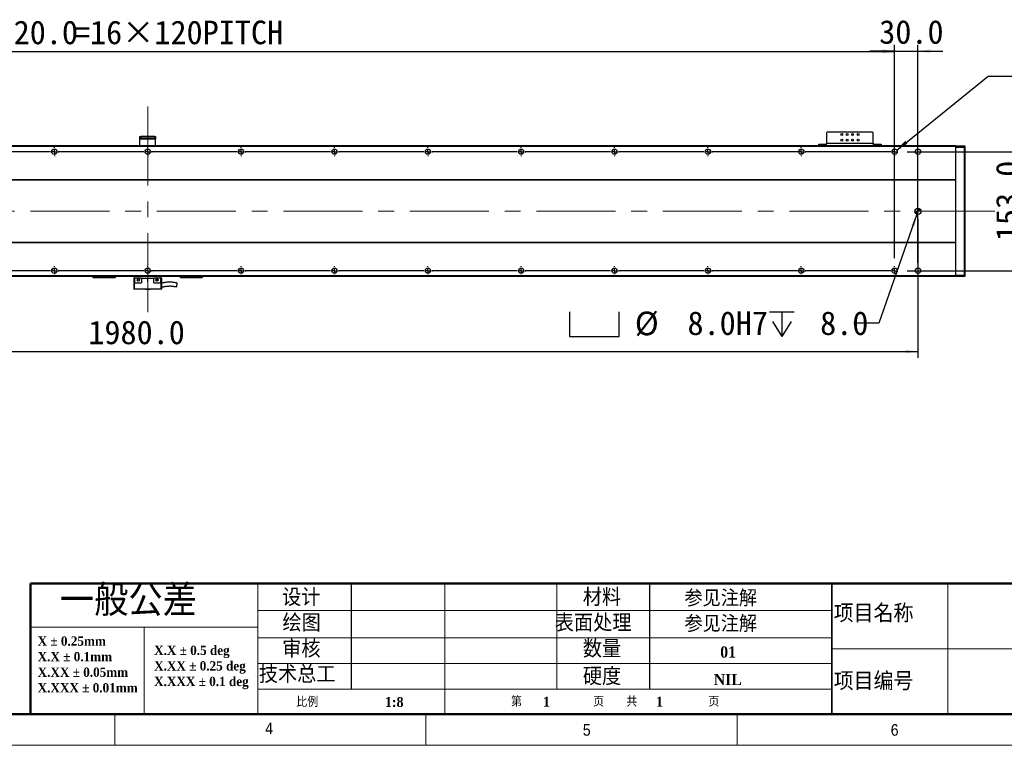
# Model space of a CAD drawing. Header units: millimetres. Extents: x 40 to 3320, y 40 to 2336.
# Tile 3 of 8: x 1158 to 2423, y 40 to 973. Entities that reach past the tile are written whole.
import ezdxf

# ---------------------------------------------------------------- set-up
doc = ezdxf.new("R2010")
doc.units = ezdxf.units.MM
doc.header["$LTSCALE"] = 8
doc.linetypes.add('CENTERX2', pattern=[20.32, 12.7, -2.54, 2.54, -2.54])
doc.layers.add('DIMNS', color=7, linetype='Continuous')
doc.styles.add('SLDTEXTSTYLE0', font='Gothic.ttf', dxfattribs={"width": 0.913})
doc.styles.add('SLDTEXTSTYLE1', font='timesbd.ttf', dxfattribs={"width": 0.933})
doc.styles.add('SLDTEXTSTYLE2', font='txt', dxfattribs={"bigfont": 'bigfont'})
doc.styles.add('SLDTEXTSTYLE3', font='txt', dxfattribs={"bigfont": 'bigfont'})
doc.styles.add('SLDTEXTSTYLE7', font='txt')
doc.dimstyles.new('SLDDIMSTYLE0', dxfattribs={"dimtxt": 30.4, "dimasz": 16, "dimexe": 0, "dimexo": 0.0625, "dimgap": 7.6, "dimtad": 2, "dimdec": 1, "dimrnd": 1e-09, "dimzin": 4, "dimdsep": 46, "dimtxsty": 'SLDTEXTSTYLE7', "dimsah": 1, "dimcen": 0.09, "dimadec": 0, "dimazin": 1, "dimtfac": 1, "dimtdec": 1, "dimtmove": 0, "dimatfit": 0, "dimfxl": 0, "dimfrac": 2, "dimtolj": 1, "dimtzin": 12, "dimarcsym": 0})
doc.dimstyles.new('SLDDIMSTYLE5', dxfattribs={"dimtxt": 30.4, "dimasz": 16, "dimexe": 0, "dimexo": 0.0625, "dimgap": 7.6, "dimtad": 2, "dimdec": 1, "dimrnd": 1e-09, "dimzin": 4, "dimdsep": 46, "dimtxsty": 'SLDTEXTSTYLE7', "dimsah": 1, "dimcen": 0.09, "dimadec": 0, "dimazin": 1, "dimtfac": 1, "dimtdec": 1, "dimtofl": 0, "dimtmove": 0, "dimatfit": 3, "dimfxl": 0, "dimfrac": 2, "dimtolj": 1, "dimtzin": 12, "dimarcsym": 0})
doc.dimstyles.new('SLDDIMSTYLE6', dxfattribs={"dimtxt": 30.4, "dimasz": 16, "dimexe": 0, "dimexo": 0.0625, "dimgap": 7.6, "dimtad": 0, "dimtih": 1, "dimtoh": 1, "dimdec": 1, "dimrnd": 1e-09, "dimzin": 12, "dimdsep": 46, "dimtxsty": 'SLDTEXTSTYLE7', "dimsah": 1, "dimcen": 0, "dimadec": 0, "dimazin": 3, "dimtfac": 1, "dimtdec": 1, "dimtofl": 0, "dimtmove": 0, "dimatfit": 3, "dimfxl": 0, "dimfrac": 2, "dimtolj": 1, "dimtzin": 12, "dimarcsym": 0})
doc.dimstyles.new('SLDDIMSTYLE7', dxfattribs={"dimtxt": 30.4, "dimasz": 16, "dimexe": 0, "dimexo": 0.0625, "dimgap": 7.6, "dimtad": 0, "dimtih": 1, "dimtoh": 1, "dimdec": 1, "dimrnd": 1e-09, "dimzin": 4, "dimdsep": 46, "dimtxsty": 'SLDTEXTSTYLE7', "dimsah": 1, "dimcen": 0, "dimadec": 0, "dimazin": 1, "dimtfac": 1, "dimtdec": 1, "dimtofl": 0, "dimtmove": 0, "dimatfit": 3, "dimfxl": 0, "dimfrac": 2, "dimtolj": 1, "dimtzin": 12, "dimarcsym": 0})

# ---------------------------------------------------------------- blocks, each defined once
blk = doc.blocks.new('SW_NOTE_0')
at = {"color": 0, "linetype": 'Continuous', "lineweight": 0, "char_height": 12, "attachment_point": 1, "style": 'SLDTEXTSTYLE1'}
for s, insert in [('X.X ± 0.5 deg', (0, 15.8)), ('X.XX ± 0.25 deg', (0, -4.2)), ('X.XXX ± 0.1 deg', (0, -24.2))]:
    blk.add_mtext(s, dxfattribs=dict(at, insert=insert))
blk = doc.blocks.new('SW_NOTE_1')
at = {"color": 0, "linetype": 'Continuous', "lineweight": 0, "char_height": 12, "attachment_point": 1, "style": 'SLDTEXTSTYLE1'}
for s, insert in [('X ± 0.25mm ', (0, 15.8)), ('X.X ± 0.1mm', (0, -4.2))]:
    blk.add_mtext(s, dxfattribs=dict(at, insert=insert))
blk = doc.blocks.new('SW_NOTE_2')
at = {"color": 0, "linetype": 'Continuous', "lineweight": 0, "char_height": 12, "attachment_point": 1, "style": 'SLDTEXTSTYLE1'}
for s, insert in [('X.XX ± 0.05mm', (0, 15.8)), ('X.XXX ± 0.01mm', (0, -4.2))]:
    blk.add_mtext(s, dxfattribs=dict(at, insert=insert))
blk = doc.blocks.new('_D_19')
at = {"layer": 'DIMNS'}
for p, q in [((362.3, 666), (362.3, 939.5)), ((2282.3, 666), (2282.3, 939.5)), ((362.3, 931.5), (2282.3, 931.5))]:
    blk.add_line(p, q, dxfattribs=at)
for points in [[(362.3, 931.5), (378.3, 929.1), (378.3, 933.9)], [(2282.3, 931.5), (2266.3, 933.9), (2266.3, 929.1)]]:
    blk.add_solid(points, dxfattribs=at)
at = {"layer": 'DIMNS', "char_height": 30.4, "attachment_point": 1, "style": 'SLDTEXTSTYLE7'}
for s, insert in [('1920.0', (1108.7, 971.4)), ('=16×120PITCH', (1227.5, 971.4))]:
    blk.add_mtext(s, dxfattribs=dict(at, insert=insert))
blk = doc.blocks.new('_D_20')
at = {"layer": 'DIMNS'}
for p, q in [((2285, 805), (2402.4, 900)), ((2402.4, 900), (2434.4, 900))]:
    blk.add_line(p, q, dxfattribs=at)
blk.add_solid([(2285, 805), (2298.9, 813.2), (2295.9, 816.9)], dxfattribs=at)
at = {"layer": 'DIMNS', "char_height": 30.4, "attachment_point": 1, "style": 'SLDTEXTSTYLE7'}
for s, insert in [('38X ', (2434.4, 915.3)), ('%%c', (2513.5, 915)), (' 6.8 THROUGH HOLE', (2560.5, 915.3))]:
    blk.add_mtext(s, dxfattribs=dict(at, insert=insert))
blk = doc.blocks.new('SW_SYMBOL_HOLE_SPOT')
at = {"layer": 'DIMNS', "color": 0}
for p, q in [((0, 7000), (0, 600)), ((12800, 600), (12800, 7000)), ((0, 600), (12800, 600))]:
    blk.add_line(p, q, dxfattribs=at)
blk = doc.blocks.new('SW_SYMBOL_HOLE_DEPTH')
at = {"layer": 'DIMNS', "color": 0}
for p, q in [((0, 7000), (6400, 7000)), ((3200, 7000), (3200, 600)), ((800, 4440), (3200, 600)), ((5600, 4440), (3200, 600))]:
    blk.add_line(p, q, dxfattribs=at)
blk = doc.blocks.new('_D_21')
at = {"layer": 'DIMNS'}
for p, q in [((2311, 722.6), (2261.9, 582.4)), ((2261.9, 582.4), (2229.9, 582.4))]:
    blk.add_line(p, q, dxfattribs=at)
blk.add_solid([(2311, 722.6), (2303.5, 708.3), (2308, 706.7)], dxfattribs=at)
at = {"layer": 'DIMNS', "xscale": 0.004985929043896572, "yscale": 0.004985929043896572, "zscale": 0.004985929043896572}
for name, p in [('SW_SYMBOL_HOLE_SPOT', (1864.4, 562.3)), ('SW_SYMBOL_HOLE_DEPTH', (2121.4, 562.3))]:
    blk.add_blockref(name, p, dxfattribs=at)
at = {"layer": 'DIMNS', "char_height": 30.4, "attachment_point": 1, "style": 'SLDTEXTSTYLE7'}
for s, insert in [('%%c', (1948.4, 597.4)), (' 8.0H7 ', (1995.4, 597.7)), (' 8.0', (2165.9, 597.7))]:
    blk.add_mtext(s, dxfattribs=dict(at, insert=insert))
blk = doc.blocks.new('_D_22')
at = {"layer": 'DIMNS'}
for p, q in [((332.3, 709.7), (332.3, 538.1)), ((2312.3, 716.2), (2312.3, 538.1)), ((332.3, 546.1), (2312.3, 546.1))]:
    blk.add_line(p, q, dxfattribs=at)
for points in [[(332.3, 546.1), (348.3, 543.7), (348.3, 548.5)], [(2312.3, 546.1), (2296.3, 548.5), (2296.3, 543.7)]]:
    blk.add_solid(points, dxfattribs=at)
at = {"layer": 'DIMNS', "insert": (1246, 585.9), "char_height": 30.4, "attachment_point": 1, "style": 'SLDTEXTSTYLE7'}
blk.add_mtext('1980.0', dxfattribs=at)
blk = doc.blocks.new('_D_23')
at = {"layer": 'DIMNS'}
for p, q in [((2452.3, 802.9), (2452.3, 834.9)), ((2298.4, 802.9), (2460.3, 802.9)), ((2452.3, 802.9), (2452.3, 649.9)), ((2298.4, 649.9), (2460.3, 649.9)), ((2452.3, 649.9), (2452.3, 617.9))]:
    blk.add_line(p, q, dxfattribs=at)
for points in [[(2452.3, 802.9), (2454.7, 818.9), (2449.9, 818.9)], [(2452.3, 649.9), (2449.9, 633.9), (2454.7, 633.9)]]:
    blk.add_solid(points, dxfattribs=at)
at = {"layer": 'DIMNS', "insert": (2412.5, 687.9), "char_height": 30.4, "attachment_point": 1, "rotation": 90, "style": 'SLDTEXTSTYLE7'}
blk.add_mtext('153.0', dxfattribs=at)
blk = doc.blocks.new('_D_25')
at = {"layer": 'DIMNS'}
for p, q in [((2282.3, 666), (2282.3, 940.1)), ((2312.3, 660), (2312.3, 940.1)), ((2282.3, 932.1), (2250.3, 932.1)), ((2282.3, 932.1), (2312.3, 932.1)), ((2312.3, 932.1), (2344.3, 932.1))]:
    blk.add_line(p, q, dxfattribs=at)
for points in [[(2282.3, 932.1), (2266.3, 934.5), (2266.3, 929.7)], [(2312.3, 932.1), (2328.3, 929.7), (2328.3, 934.5)]]:
    blk.add_solid(points, dxfattribs=at)
at = {"layer": 'DIMNS', "insert": (2262.5, 972), "char_height": 30.4, "attachment_point": 1, "style": 'SLDTEXTSTYLE7'}
blk.add_mtext('30.0', dxfattribs=at)
blk = doc.blocks.new('SW_CENTERMARKSYMBOL_1')
at = {"layer": 'DIMNS', "color": 0}
for p, q in [((834.92, 0), (725.08, 0)), ((834.92, 0), (834.06, 0)), ((840, 0), (837.46, 0)), ((840, 0), (837.46, 0)), ((840, 0), (837.46, 0)), ((840, 0), (837.46, 0)), ((840, 0), (837.46, 0)), ((840, 0), (837.46, 0)), ((840, 0), (837.46, 0)), ((840, 0), (837.46, 0)), ((840, 5.08), (840, 5.94)), ((840, 0), (840, 2.54)), ((840, 0), (840, 2.54)), ((840, 0), (840, 2.54)), ((840, 0), (840, 2.54)), ((840, 0), (840, 2.54)), ((840, 0), (840, 2.54)), ((840, 0), (840, 2.54)), ((840, 0), (840, 2.54)), ((840, 0), (840, -2.54)), ((840, 0), (842.54, 0)), ((840, 0), (840, -2.54)), ((840, 0), (842.54, 0)), ((840, 0), (840, -2.54)), ((840, 0), (842.54, 0)), ((840, 0), (840, -2.54)), ((840, 0), (842.54, 0)), ((840, 0), (840, -2.54)), ((840, 0), (842.54, 0)), ((840, 0), (840, -2.54)), ((840, 0), (842.54, 0)), ((840, 0), (840, -2.54)), ((840, 0), (842.54, 0)), ((840, 0), (840, -2.54)), ((840, 0), (842.54, 0)), ((845.08, 0), (845.94, 0)), ((954.92, 0), (845.08, 0)), ((954.92, 0), (954.06, 0)), ((960, 0), (957.46, 0)), ((960, 0), (957.46, 0)), ((960, 0), (957.46, 0)), ((960, 0), (957.46, 0)), ((960, 0), (957.46, 0)), ((960, 0), (957.46, 0)), ((960, 0), (957.46, 0)), ((960, 0), (957.46, 0)), ((960, 0), (957.46, 0)), ((960, 5.08), (960, 5.94)), ((960, 0), (960, 2.54)), ((960, 0), (960, 2.54)), ((960, 0), (960, 2.54)), ((960, 0), (960, 2.54)), ((960, 0), (960, 2.54)), ((960, 0), (960, 2.54)), ((960, 0), (960, 2.54)), ((960, 0), (960, 2.54)), ((960, 0), (960, 2.54)), ((960, 0), (960, -2.54)), ((960, 0), (962.54, 0)), ((960, 0), (960, -2.54)), ((960, 0), (962.54, 0)), ((960, 0), (960, -2.54)), ((960, 0), (962.54, 0)), ((960, 0), (960, -2.54)), ((960, 0), (962.54, 0)), ((960, 0), (960, -2.54)), ((960, 0), (962.54, 0)), ((960, 0), (960, -2.54)), ((960, 0), (962.54, 0)), ((960, 0), (960, -2.54)), ((960, 0), (962.54, 0)), ((960, 0), (960, -2.54)), ((960, 0), (962.54, 0)), ((960, 0), (960, -2.54)), ((960, 0), (962.54, 0)), ((965.08, 0), (965.94, 0)), ((1074.92, 0), (965.08, 0)), ((1074.92, 0), (1074.06, 0)), ((1080, 0), (1077.46, 0)), ((1080, 0), (1077.46, 0)), ((1080, 0), (1077.46, 0)), ((1080, 0), (1077.46, 0)), ((1080, 0), (1077.46, 0)), ((1080, 0), (1077.46, 0)), ((1080, 0), (1077.46, 0)), ((1080, 0), (1077.46, 0)), ((1080, 5.08), (1080, 5.94)), ((1080, 0), (1080, 2.54)), ((1080, 0), (1080, 2.54)), ((1080, 0), (1080, 2.54)), ((1080, 0), (1080, 2.54)), ((1080, 0), (1080, 2.54)), ((1080, 0), (1080, 2.54)), ((1080, 0), (1080, 2.54)), ((1080, 0), (1080, 2.54)), ((1080, 0), (1080, -2.54)), ((1080, 0), (1082.54, 0)), ((1080, 0), (1080, -2.54)), ((1080, 0), (1082.54, 0)), ((1080, 0), (1080, -2.54)), ((1080, 0), (1082.54, 0)), ((1080, 0), (1080, -2.54)), ((1080, 0), (1082.54, 0)), ((1080, 0), (1080, -2.54)), ((1080, 0), (1082.54, 0)), ((1080, 0), (1080, -2.54)), ((1080, 0), (1082.54, 0)), ((1080, 0), (1080, -2.54)), ((1080, 0), (1082.54, 0)), ((1080, 0), (1080, -2.54)), ((1080, 0), (1082.54, 0)), ((1085.08, 0), (1085.94, 0)), ((1194.92, 0), (1085.08, 0)), ((1194.92, 0), (1194.06, 0)), ((1200, 0), (1197.46, 0)), ((1200, 0), (1197.46, 0)), ((1200, 0), (1197.46, 0)), ((1200, 0), (1197.46, 0)), ((1200, 0), (1197.46, 0)), ((1200, 0), (1197.46, 0)), ((1200, 0), (1197.46, 0)), ((1200, 5.08), (1200, 5.94)), ((1200, 0), (1200, 2.54)), ((1200, 0), (1200, 2.54)), ((1200, 0), (1200, 2.54)), ((1200, 0), (1200, 2.54)), ((1200, 0), (1200, 2.54)), ((1200, 0), (1200, 2.54)), ((1200, 0), (1200, 2.54)), ((1200, 0), (1200, -2.54)), ((1200, 0), (1202.54, 0)), ((1200, 0), (1200, -2.54)), ((1200, 0), (1202.54, 0)), ((1200, 0), (1200, -2.54)), ((1200, 0), (1202.54, 0)), ((1200, 0), (1200, -2.54)), ((1200, 0), (1202.54, 0)), ((1200, 0), (1200, -2.54)), ((1200, 0), (1202.54, 0)), ((1200, 0), (1200, -2.54)), ((1200, 0), (1202.54, 0)), ((1200, 0), (1200, -2.54)), ((1200, 0), (1202.54, 0)), ((1205.08, 0), (1205.94, 0)), ((1314.92, 0), (1205.08, 0)), ((1314.92, 0), (1314.06, 0)), ((1320, 0), (1317.46, 0)), ((1320, 0), (1317.46, 0)), ((1320, 0), (1317.46, 0)), ((1320, 0), (1317.46, 0)), ((1320, 0), (1317.46, 0)), ((1320, 0), (1317.46, 0)), ((1320, 5.08), (1320, 5.94)), ((1320, 0), (1320, 2.54)), ((1320, 0), (1320, 2.54)), ((1320, 0), (1320, 2.54)), ((1320, 0), (1320, 2.54)), ((1320, 0), (1320, 2.54)), ((1320, 0), (1320, 2.54)), ((1320, 0), (1320, -2.54)), ((1320, 0), (1322.54, 0)), ((1320, 0), (1320, -2.54)), ((1320, 0), (1322.54, 0)), ((1320, 0), (1320, -2.54)), ((1320, 0), (1322.54, 0)), ((1320, 0), (1320, -2.54)), ((1320, 0), (1322.54, 0)), ((1320, 0), (1320, -2.54)), ((1320, 0), (1322.54, 0)), ((1320, 0), (1320, -2.54)), ((1320, 0), (1322.54, 0)), ((1325.08, 0), (1325.94, 0)), ((1434.92, 0), (1325.08, 0)), ((1434.92, 0), (1434.06, 0)), ((1440, 0), (1437.46, 0)), ((1440, 0), (1437.46, 0)), ((1440, 0), (1437.46, 0)), ((1440, 0), (1437.46, 0)), ((1440, 0), (1437.46, 0)), ((1440, 5.08), (1440, 5.94)), ((1440, 0), (1440, 2.54)), ((1440, 0), (1440, 2.54)), ((1440, 0), (1440, 2.54)), ((1440, 0), (1440, 2.54)), ((1440, 0), (1440, 2.54)), ((1440, 0), (1440, -2.54)), ((1440, 0), (1442.54, 0)), ((1440, 0), (1440, -2.54)), ((1440, 0), (1442.54, 0)), ((1440, 0), (1440, -2.54)), ((1440, 0), (1442.54, 0)), ((1440, 0), (1440, -2.54)), ((1440, 0), (1442.54, 0)), ((1440, 0), (1440, -2.54)), ((1440, 0), (1442.54, 0)), ((1445.08, 0), (1445.94, 0)), ((1554.92, 0), (1445.08, 0)), ((1554.92, 0), (1554.06, 0)), ((1560, 0), (1557.46, 0)), ((1560, 0), (1557.46, 0)), ((1560, 0), (1557.46, 0)), ((1560, 0), (1557.46, 0)), ((1560, 5.08), (1560, 5.94)), ((1560, 0), (1560, 2.54)), ((1560, 0), (1560, 2.54)), ((1560, 0), (1560, 2.54)), ((1560, 0), (1560, 2.54)), ((1560, 0), (1560, -2.54)), ((1560, 0), (1562.54, 0)), ((1560, 0), (1560, -2.54)), ((1560, 0), (1562.54, 0)), ((1560, 0), (1560, -2.54)), ((1560, 0), (1562.54, 0)), ((1560, 0), (1560, -2.54)), ((1560, 0), (1562.54, 0)), ((1565.08, 0), (1565.94, 0)), ((1674.92, 0), (1565.08, 0)), ((1674.92, 0), (1674.06, 0)), ((1680, 0), (1677.46, 0)), ((1680, 0), (1677.46, 0)), ((1680, 0), (1677.46, 0)), ((1680, 5.08), (1680, 5.94)), ((1680, 0), (1680, 2.54)), ((1680, 0), (1680, 2.54)), ((1680, 0), (1680, 2.54)), ((1680, 0), (1680, -2.54)), ((1680, 0), (1682.54, 0)), ((1680, 0), (1680, -2.54)), ((1680, 0), (1682.54, 0)), ((1680, 0), (1680, -2.54)), ((1680, 0), (1682.54, 0)), ((1685.08, 0), (1685.94, 0)), ((1794.92, 0), (1685.08, 0)), ((1794.92, 0), (1794.06, 0)), ((1800, 0), (1797.46, 0)), ((1800, 0), (1797.46, 0)), ((1800, 5.08), (1800, 5.94)), ((1800, 0), (1800, 2.54)), ((1800, 0), (1800, 2.54)), ((1800, 0), (1800, -2.54)), ((1800, 0), (1802.54, 0)), ((1800, 0), (1800, -2.54)), ((1800, 0), (1802.54, 0)), ((1805.08, 0), (1805.94, 0)), ((1914.92, 0), (1805.08, 0)), ((1914.92, 0), (1914.06, 0)), ((1920, 0), (1917.46, 0)), ((1920, 5.08), (1920, 5.94)), ((1920, 0), (1920, 2.54)), ((1920, 0), (1920, -2.54)), ((1920, 0), (1922.54, 0)), ((840, -5.08), (840, -5.94)), ((960, -5.08), (960, -5.94)), ((1080, -5.08), (1080, -5.94)), ((1200, -5.08), (1200, -5.94)), ((1320, -5.08), (1320, -5.94)), ((1440, -5.08), (1440, -5.94)), ((1560, -5.08), (1560, -5.94)), ((1680, -5.08), (1680, -5.94)), ((1800, -5.08), (1800, -5.94)), ((1920, -5.08), (1920, -5.94))]:
    blk.add_line(p, q, dxfattribs=at)
blk = doc.blocks.new('SW_CENTERMARKSYMBOL_2')
at = {"layer": 'DIMNS', "color": 0}
for p, q in [((834.92, 0), (725.08, 0)), ((834.92, 0), (834.06, 0)), ((840, 0), (837.46, 0)), ((840, 0), (837.46, 0)), ((840, 0), (837.46, 0)), ((840, 0), (837.46, 0)), ((840, 0), (837.46, 0)), ((840, 0), (837.46, 0)), ((840, 0), (837.46, 0)), ((840, 0), (837.46, 0)), ((840, 5.08), (840, 5.94)), ((840, 0), (840, 2.54)), ((840, 0), (840, 2.54)), ((840, 0), (840, 2.54)), ((840, 0), (840, 2.54)), ((840, 0), (840, 2.54)), ((840, 0), (840, 2.54)), ((840, 0), (840, 2.54)), ((840, 0), (840, 2.54)), ((840, 0), (840, -2.54)), ((840, 0), (842.54, 0)), ((840, 0), (840, -2.54)), ((840, 0), (842.54, 0)), ((840, 0), (840, -2.54)), ((840, 0), (842.54, 0)), ((840, 0), (840, -2.54)), ((840, 0), (842.54, 0)), ((840, 0), (840, -2.54)), ((840, 0), (842.54, 0)), ((840, 0), (840, -2.54)), ((840, 0), (842.54, 0)), ((840, 0), (840, -2.54)), ((840, 0), (842.54, 0)), ((840, 0), (840, -2.54)), ((840, 0), (842.54, 0)), ((845.08, 0), (845.94, 0)), ((954.92, 0), (845.08, 0)), ((954.92, 0), (954.06, 0)), ((960, 0), (957.46, 0)), ((960, 0), (957.46, 0)), ((960, 0), (957.46, 0)), ((960, 0), (957.46, 0)), ((960, 0), (957.46, 0)), ((960, 0), (957.46, 0)), ((960, 0), (957.46, 0)), ((960, 0), (957.46, 0)), ((960, 0), (957.46, 0)), ((960, 5.08), (960, 5.94)), ((960, 0), (960, 2.54)), ((960, 0), (960, 2.54)), ((960, 0), (960, 2.54)), ((960, 0), (960, 2.54)), ((960, 0), (960, 2.54)), ((960, 0), (960, 2.54)), ((960, 0), (960, 2.54)), ((960, 0), (960, 2.54)), ((960, 0), (960, 2.54)), ((960, 0), (960, -2.54)), ((960, 0), (962.54, 0)), ((960, 0), (960, -2.54)), ((960, 0), (962.54, 0)), ((960, 0), (960, -2.54)), ((960, 0), (962.54, 0)), ((960, 0), (960, -2.54)), ((960, 0), (962.54, 0)), ((960, 0), (960, -2.54)), ((960, 0), (962.54, 0)), ((960, 0), (960, -2.54)), ((960, 0), (962.54, 0)), ((960, 0), (960, -2.54)), ((960, 0), (962.54, 0)), ((960, 0), (960, -2.54)), ((960, 0), (962.54, 0)), ((960, 0), (960, -2.54)), ((960, 0), (962.54, 0)), ((965.08, 0), (965.94, 0)), ((1074.92, 0), (965.08, 0)), ((1074.92, 0), (1074.06, 0)), ((1080, 0), (1077.46, 0)), ((1080, 0), (1077.46, 0)), ((1080, 0), (1077.46, 0)), ((1080, 0), (1077.46, 0)), ((1080, 0), (1077.46, 0)), ((1080, 0), (1077.46, 0)), ((1080, 0), (1077.46, 0)), ((1080, 0), (1077.46, 0)), ((1080, 5.08), (1080, 5.94)), ((1080, 0), (1080, 2.54)), ((1080, 0), (1080, 2.54)), ((1080, 0), (1080, 2.54)), ((1080, 0), (1080, 2.54)), ((1080, 0), (1080, 2.54)), ((1080, 0), (1080, 2.54)), ((1080, 0), (1080, 2.54)), ((1080, 0), (1080, 2.54)), ((1080, 0), (1080, -2.54)), ((1080, 0), (1082.54, 0)), ((1080, 0), (1080, -2.54)), ((1080, 0), (1082.54, 0)), ((1080, 0), (1080, -2.54)), ((1080, 0), (1082.54, 0)), ((1080, 0), (1080, -2.54)), ((1080, 0), (1082.54, 0)), ((1080, 0), (1080, -2.54)), ((1080, 0), (1082.54, 0)), ((1080, 0), (1080, -2.54)), ((1080, 0), (1082.54, 0)), ((1080, 0), (1080, -2.54)), ((1080, 0), (1082.54, 0)), ((1080, 0), (1080, -2.54)), ((1080, 0), (1082.54, 0)), ((1085.08, 0), (1085.94, 0)), ((1194.92, 0), (1085.08, 0)), ((1194.92, 0), (1194.06, 0)), ((1200, 0), (1197.46, 0)), ((1200, 0), (1197.46, 0)), ((1200, 0), (1197.46, 0)), ((1200, 0), (1197.46, 0)), ((1200, 0), (1197.46, 0)), ((1200, 0), (1197.46, 0)), ((1200, 0), (1197.46, 0)), ((1200, 5.08), (1200, 5.94)), ((1200, 0), (1200, 2.54)), ((1200, 0), (1200, 2.54)), ((1200, 0), (1200, 2.54)), ((1200, 0), (1200, 2.54)), ((1200, 0), (1200, 2.54)), ((1200, 0), (1200, 2.54)), ((1200, 0), (1200, 2.54)), ((1200, 0), (1200, -2.54)), ((1200, 0), (1202.54, 0)), ((1200, 0), (1200, -2.54)), ((1200, 0), (1202.54, 0)), ((1200, 0), (1200, -2.54)), ((1200, 0), (1202.54, 0)), ((1200, 0), (1200, -2.54)), ((1200, 0), (1202.54, 0)), ((1200, 0), (1200, -2.54)), ((1200, 0), (1202.54, 0)), ((1200, 0), (1200, -2.54)), ((1200, 0), (1202.54, 0)), ((1200, 0), (1200, -2.54)), ((1200, 0), (1202.54, 0)), ((1205.08, 0), (1205.94, 0)), ((1314.92, 0), (1205.08, 0)), ((1314.92, 0), (1314.06, 0)), ((1320, 0), (1317.46, 0)), ((1320, 0), (1317.46, 0)), ((1320, 0), (1317.46, 0)), ((1320, 0), (1317.46, 0)), ((1320, 0), (1317.46, 0)), ((1320, 0), (1317.46, 0)), ((1320, 5.08), (1320, 5.94)), ((1320, 0), (1320, 2.54)), ((1320, 0), (1320, 2.54)), ((1320, 0), (1320, 2.54)), ((1320, 0), (1320, 2.54)), ((1320, 0), (1320, 2.54)), ((1320, 0), (1320, 2.54)), ((1320, 0), (1320, -2.54)), ((1320, 0), (1322.54, 0)), ((1320, 0), (1320, -2.54)), ((1320, 0), (1322.54, 0)), ((1320, 0), (1320, -2.54)), ((1320, 0), (1322.54, 0)), ((1320, 0), (1320, -2.54)), ((1320, 0), (1322.54, 0)), ((1320, 0), (1320, -2.54)), ((1320, 0), (1322.54, 0)), ((1320, 0), (1320, -2.54)), ((1320, 0), (1322.54, 0)), ((1325.08, 0), (1325.94, 0)), ((1434.92, 0), (1325.08, 0)), ((1434.92, 0), (1434.06, 0)), ((1440, 0), (1437.46, 0)), ((1440, 0), (1437.46, 0)), ((1440, 0), (1437.46, 0)), ((1440, 0), (1437.46, 0)), ((1440, 0), (1437.46, 0)), ((1440, 5.08), (1440, 5.94)), ((1440, 0), (1440, 2.54)), ((1440, 0), (1440, 2.54)), ((1440, 0), (1440, 2.54)), ((1440, 0), (1440, 2.54)), ((1440, 0), (1440, 2.54)), ((1440, 0), (1440, -2.54)), ((1440, 0), (1442.54, 0)), ((1440, 0), (1440, -2.54)), ((1440, 0), (1442.54, 0)), ((1440, 0), (1440, -2.54)), ((1440, 0), (1442.54, 0)), ((1440, 0), (1440, -2.54)), ((1440, 0), (1442.54, 0)), ((1440, 0), (1440, -2.54)), ((1440, 0), (1442.54, 0)), ((1445.08, 0), (1445.94, 0)), ((1554.92, 0), (1445.08, 0)), ((1554.92, 0), (1554.06, 0)), ((1560, 0), (1557.46, 0)), ((1560, 0), (1557.46, 0)), ((1560, 0), (1557.46, 0)), ((1560, 0), (1557.46, 0)), ((1560, 5.08), (1560, 5.94)), ((1560, 0), (1560, 2.54)), ((1560, 0), (1560, 2.54)), ((1560, 0), (1560, 2.54)), ((1560, 0), (1560, 2.54)), ((1560, 0), (1560, -2.54)), ((1560, 0), (1562.54, 0)), ((1560, 0), (1560, -2.54)), ((1560, 0), (1562.54, 0)), ((1560, 0), (1560, -2.54)), ((1560, 0), (1562.54, 0)), ((1560, 0), (1560, -2.54)), ((1560, 0), (1562.54, 0)), ((1565.08, 0), (1565.94, 0)), ((1674.92, 0), (1565.08, 0)), ((1674.92, 0), (1674.06, 0)), ((1680, 0), (1677.46, 0)), ((1680, 0), (1677.46, 0)), ((1680, 0), (1677.46, 0)), ((1680, 5.08), (1680, 5.94)), ((1680, 0), (1680, 2.54)), ((1680, 0), (1680, 2.54)), ((1680, 0), (1680, 2.54)), ((1680, 0), (1680, -2.54)), ((1680, 0), (1682.54, 0)), ((1680, 0), (1680, -2.54)), ((1680, 0), (1682.54, 0)), ((1680, 0), (1680, -2.54)), ((1680, 0), (1682.54, 0)), ((1685.08, 0), (1685.94, 0)), ((1794.92, 0), (1685.08, 0)), ((1794.92, 0), (1794.06, 0)), ((1800, 0), (1797.46, 0)), ((1800, 0), (1797.46, 0)), ((1800, 5.08), (1800, 5.94)), ((1800, 0), (1800, 2.54)), ((1800, 0), (1800, 2.54)), ((1800, 0), (1800, -2.54)), ((1800, 0), (1802.54, 0)), ((1800, 0), (1800, -2.54)), ((1800, 0), (1802.54, 0)), ((1805.08, 0), (1805.94, 0)), ((1914.92, 0), (1805.08, 0)), ((1914.92, 0), (1914.06, 0)), ((1920, 0), (1917.46, 0)), ((1920, 5.08), (1920, 5.94)), ((1920, 0), (1920, 2.54)), ((1920, 0), (1920, -2.54)), ((1920, 0), (1922.54, 0)), ((840, -5.08), (840, -5.94)), ((960, -5.08), (960, -5.94)), ((1080, -5.08), (1080, -5.94)), ((1200, -5.08), (1200, -5.94)), ((1320, -5.08), (1320, -5.94)), ((1440, -5.08), (1440, -5.94)), ((1560, -5.08), (1560, -5.94)), ((1680, -5.08), (1680, -5.94)), ((1800, -5.08), (1800, -5.94)), ((1920, -5.08), (1920, -5.94))]:
    blk.add_line(p, q, dxfattribs=at)
blk = doc.blocks.new('SW_DOWELSYMBOL_4')
at = {"linetype": 'Continuous', "lineweight": 18}
h = blk.add_hatch(color=0, dxfattribs=at)
edge = h.paths.add_edge_path(flags=0)
edge.add_arc((0, 0), 4, 180, 270)
edge.add_line((0, -4), (0, 0))
edge.add_line((0, 0), (-4, 0))
h = blk.add_hatch(color=0, dxfattribs=at)
edge = h.paths.add_edge_path(flags=0)
edge.add_arc((0, 0), 4, 0, 90)
edge.add_line((0, 4), (0, 0))
edge.add_line((0, 0), (4, 0))
at = {"layer": 'DIMNS', "color": 0}
blk.add_circle((0, 0), 4, dxfattribs=at)

msp = doc.modelspace()

# ---------------------------------------------------------------- linework, layer by layer
at = {"color": 7, "linetype": 'Continuous', "lineweight": 25}
for p, q in [((2195.84, 828.15), (2194.84, 827.15)), ((2194.84, 827.15), (2194.84, 813.35)), ((2253.84, 828.15), (2195.84, 828.15)), ((2254.84, 827.15), (2253.84, 828.15)), ((2254.84, 813.35), (2254.84, 827.15)), ((2360.34, 810.35), (284.34, 810.35)), ((1312.34, 820.35), (1312.34, 822.35)), ((1312.34, 822.35), (1313.34, 822.35)), ((1313.34, 820.35), (1312.34, 820.35)), ((1312.34, 818.85), (1312.34, 820.35)), ((1332.34, 818.85), (1312.34, 818.85)), ((1312.34, 810.35), (1312.34, 818.85)), ((1313.34, 822.35), (1313.34, 820.35)), ((1331.34, 822.35), (1313.34, 822.35)), ((1331.34, 820.35), (1313.34, 820.35)), ((1331.34, 820.35), (1331.34, 822.35)), ((1331.34, 822.35), (1332.34, 822.35)), ((1332.34, 820.35), (1331.34, 820.35)), ((1332.34, 822.35), (1332.34, 820.35)), ((1332.34, 820.35), (1332.34, 818.85)), ((1332.34, 810.35), (1332.34, 818.85)), ((2184.84, 810.35), (2184.84, 812.35)), ((2184.84, 812.35), (2185.84, 812.35)), ((2185.84, 812.35), (2185.84, 810.35)), ((2185.84, 812.35), (2193.84, 812.35)), ((2193.84, 812.35), (2193.84, 810.35)), ((2194.84, 812.35), (2193.84, 812.35)), ((2254.84, 813.35), (2194.84, 813.35)), ((2194.84, 810.35), (2194.84, 813.35)), ((2254.84, 813.35), (2254.84, 810.35)), ((2255.84, 812.35), (2254.84, 812.35)), ((2255.84, 812.35), (2255.84, 810.35)), ((2255.84, 812.35), (2263.84, 812.35)), ((2263.84, 810.35), (2263.84, 812.35)), ((2263.84, 812.35), (2264.84, 812.35)), ((2264.84, 812.35), (2264.84, 810.35)), ((2360.34, 810.05), (2360.64, 810.35)), ((2360.34, 810.35), (2360.34, 809.35)), ((2360.64, 810.35), (2360.64, 808.35)), ((2360.64, 810.35), (2372.04, 810.35)), ((2372.04, 808.35), (2372.04, 810.35)), ((2372.34, 810.05), (2372.04, 810.35)), ((2372.34, 810.05), (2372.34, 808.23)), ((2360.34, 809.35), (284.34, 809.35)), ((2360.34, 809.35), (2360.34, 766.85)), ((2360.34, 808.23), (2360.64, 808.35)), ((2360.64, 808.35), (2360.64, 644.35)), ((2372.04, 808.35), (2360.64, 808.35)), ((2372.04, 644.35), (2372.04, 808.35)), ((2372.34, 808.23), (2372.04, 808.35)), ((2372.34, 808.23), (2372.34, 644.48)), ((2360.34, 766.85), (284.34, 766.85)), ((2360.34, 766.35), (284.34, 766.35)), ((2360.34, 766.85), (2360.34, 766.35)), ((2360.34, 766.35), (2360.34, 686.35)), ((2360.34, 686.35), (284.34, 686.35)), ((2360.34, 685.85), (284.34, 685.85)), ((2360.34, 686.35), (2360.34, 685.85)), ((2360.34, 685.85), (2360.34, 643.35)), ((2360.34, 643.35), (284.34, 643.35)), ((2360.34, 642.35), (284.34, 642.35)), ((1252.34, 641.15), (1252.34, 642.35)), ((1252.34, 641.15), (1252.64, 640.85)), ((1252.34, 641.15), (1253.34, 641.15)), ((1253.47, 640.85), (1252.64, 640.85)), ((1253.34, 642.35), (1253.34, 641.15)), ((1253.47, 640.85), (1253.34, 641.15)), ((1253.34, 641.15), (1279.34, 641.15)), ((1279.22, 640.85), (1253.47, 640.85)), ((1279.22, 640.85), (1279.34, 641.15)), ((1280.04, 640.85), (1279.22, 640.85)), ((1279.34, 641.15), (1279.34, 642.35)), ((1279.34, 641.15), (1280.34, 641.15)), ((1280.04, 640.85), (1280.34, 641.15)), ((1280.34, 642.35), (1280.34, 641.15)), ((1304.34, 640.45), (1304.34, 626.05)), ((1305.54, 640.45), (1304.34, 640.45)), ((1305.34, 640.45), (1305.34, 642.35)), ((1305.54, 634.45), (1305.34, 634.45)), ((1305.34, 626.05), (1305.34, 634.45)), ((1305.54, 640.45), (1305.54, 634.45)), ((1314.34, 640.45), (1305.54, 640.45)), ((1305.54, 634.45), (1314.34, 634.45)), ((1314.34, 640.45), (1322.09, 640.45)), ((1314.34, 640.45), (1314.34, 634.45)), ((1322.59, 640.45), (1322.09, 640.45)), ((1322.09, 640.45), (1322.09, 635.7)), ((1322.59, 640.45), (1330.34, 640.45)), ((1322.59, 635.7), (1322.59, 640.45)), ((1339.14, 640.45), (1330.34, 640.45)), ((1330.34, 634.45), (1330.34, 640.45)), ((1330.34, 634.45), (1339.14, 634.45)), ((1333.72, 638.9), (1333.89, 639)), ((1333.72, 638.9), (1333.89, 639)), ((1335.35, 638.5), (1335.48, 638.1)), ((1340.34, 640.45), (1339.14, 640.45)), ((1339.14, 634.45), (1339.14, 640.45)), ((1339.34, 634.45), (1339.14, 634.45)), ((1339.34, 640.45), (1339.34, 642.35)), ((1339.34, 634.45), (1339.34, 626.05)), ((1340.34, 626.05), (1340.34, 640.45)), ((1364.34, 641.15), (1364.34, 642.35)), ((1364.34, 641.15), (1364.64, 640.85)), ((1364.34, 641.15), (1365.34, 641.15)), ((1365.47, 640.85), (1364.64, 640.85)), ((1365.34, 642.35), (1365.34, 641.15)), ((1365.47, 640.85), (1365.34, 641.15)), ((1365.34, 641.15), (1391.34, 641.15)), ((1391.22, 640.85), (1365.47, 640.85)), ((1391.22, 640.85), (1391.34, 641.15)), ((1392.04, 640.85), (1391.22, 640.85)), ((1391.34, 641.15), (1391.34, 642.35)), ((1391.34, 641.15), (1392.34, 641.15)), ((1392.04, 640.85), (1392.34, 641.15)), ((1392.34, 642.35), (1392.34, 641.15)), ((2360.34, 644.48), (2360.64, 644.35)), ((2360.34, 643.35), (2360.34, 642.35)), ((2360.34, 642.65), (2360.64, 642.35)), ((2360.64, 644.35), (2360.64, 642.35)), ((2360.64, 644.35), (2372.04, 644.35)), ((2372.04, 642.35), (2360.64, 642.35)), ((2372.34, 644.48), (2372.04, 644.35)), ((2372.04, 642.35), (2372.04, 644.35)), ((2372.34, 642.65), (2372.04, 642.35)), ((2372.34, 644.48), (2372.34, 642.65)), ((1305.34, 626.05), (1304.34, 626.05)), ((1339.34, 626.05), (1305.34, 626.05)), ((1319.34, 626.05), (1319.34, 625.85)), ((1325.34, 625.85), (1319.34, 625.85)), ((1325.34, 625.85), (1325.34, 626.05)), ((1340.34, 626.05), (1339.34, 626.05))]:
    msp.add_line(p, q, dxfattribs=at)
at = {"color": 7, "linetype": 'Continuous', "lineweight": 50}
for p, q in [((1171.76, 248), (1171.76, 80)), ((1171.76, 248), (1464, 248)), ((3280, 248), (1464, 248)), ((80, 80), (3280, 80))]:
    msp.add_line(p, q, dxfattribs=at)
at = {"color": 7, "linetype": 'Continuous', "lineweight": 18}
for p, q in [((1464, 248), (1464, 220)), ((1464, 192), (1464, 248)), ((1464, 220), (1464, 248)), ((1704.34, 248), (1704.34, 80)), ((1848, 248), (1848, 112.05)), ((2350.6, 248), (2350.6, 80)), ((1464, 192), (1464, 220)), ((1464, 213.26), (2201.48, 213.26)), ((1464, 192), (1171.76, 192)), ((1317.88, 192), (1317.88, 80)), ((1464, 192), (1464, 80)), ((1464, 178.04), (2201.48, 178.04)), ((2201.48, 164), (2674.01, 164)), ((1464, 145.04), (2201.48, 145.04)), ((2201.48, 112.05), (1464, 112.05)), ((80, 80), (3280, 80)), ((984, 80), (3280, 80)), ((1280, 40), (1280, 80)), ((1680, 40), (1680, 80)), ((2080, 80), (2080, 40)), ((40, 40), (3320, 40))]:
    msp.add_line(p, q, dxfattribs=at)
at = {"color": 7, "linetype": 'Continuous', "lineweight": 35}
msp.add_line((2201.48, 248), (2201.48, 80), dxfattribs=at)
at = {"color": 7, "linetype": 'Continuous', "lineweight": 25}
for centre, radius in [((2214.34, 824.85), 1.25), ((2221.34, 824.85), 1.25), ((2228.34, 824.85), 1.25), ((2235.34, 824.85), 1.25), ((2214.34, 817.85), 1.25), ((2221.34, 817.85), 1.25), ((2228.34, 817.85), 1.25), ((2235.34, 817.85), 1.25), ((1202.34, 802.85), 3.4), ((1322.34, 802.85), 3.4), ((1442.34, 802.85), 3.4), ((1562.34, 802.85), 3.4), ((1682.34, 802.85), 3.4), ((1802.34, 802.85), 3.4), ((1922.34, 802.85), 3.4), ((2042.34, 802.85), 3.4), ((2162.34, 802.85), 3.4), ((2282.34, 802.85), 3.4), ((2312.34, 802.85), 3.4), ((2312.34, 726.35), 4), ((1202.34, 649.85), 3.4), ((1322.34, 649.85), 3.4), ((1442.34, 649.85), 3.4), ((1562.34, 649.85), 3.4), ((1682.34, 649.85), 3.4), ((1802.34, 649.85), 3.4), ((1922.34, 649.85), 3.4), ((2042.34, 649.85), 3.4), ((2162.34, 649.85), 3.4), ((2282.34, 649.85), 3.4), ((2312.34, 649.85), 3.4), ((1310.34, 637.95), 1.6), ((1334.34, 637.95), 1.6)]:
    msp.add_circle(centre, radius, dxfattribs=at)
msp.add_arc((1322.34, 635.7), 0.25, 180, 0, dxfattribs=at)
for points, knots in [([(1311.48, 638.1), (1311.5, 637.97), (1311.54, 637.71), (1311.44, 637.32), (1311.21, 636.98), (1310.88, 636.71), (1310.46, 636.56), (1310, 636.55), (1309.57, 636.68), (1309.34, 636.87), (1309.23, 636.95)], [0, 0, 0, 0, 0.1147393, 0.2305937, 0.3509275, 0.4758267, 0.6054529, 0.7393996, 0.8775443, 1, 1, 1, 1]), ([(1310.33, 639.25), (1310.47, 639.22), (1310.75, 639.17), (1311.1, 638.92), (1311.28, 638.67), (1311.35, 638.52), (1311.35, 638.5)], [0, 0, 0, 0, 0.3223196, 0.6432156, 0.9518441, 1, 1, 1, 1]), ([(1334.34, 639.1), (1334.23, 639.09), (1334, 639.07), (1333.68, 638.91), (1333.42, 638.67), (1333.25, 638.36), (1333.18, 638.02), (1333.21, 637.67), (1333.35, 637.34), (1333.57, 637.08), (1333.87, 636.89), (1334.21, 636.79), (1334.56, 636.8), (1334.89, 636.92), (1335.18, 637.13), (1335.38, 637.42), (1335.5, 637.75), (1335.49, 637.98), (1335.48, 638.1)], [0, 0, 0, 0, 0.062499, 0.1249984, 0.1874975, 0.2499974, 0.3124972, 0.3749964, 0.4374955, 0.499996, 0.5624957, 0.624996, 0.6874963, 0.7499967, 0.8124972, 0.8749975, 0.9374993, 1, 1, 1, 1]), ([(1335.48, 638.1), (1335.5, 637.97), (1335.54, 637.71), (1335.44, 637.32), (1335.21, 636.98), (1334.88, 636.71), (1334.46, 636.56), (1334, 636.55), (1333.57, 636.68), (1333.34, 636.87), (1333.23, 636.95)], [0, 0, 0, 0, 0.1147393, 0.2305937, 0.3509275, 0.4758269, 0.6054529, 0.7393996, 0.8775445, 1, 1, 1, 1]), ([(1333.72, 638.9), (1333.79, 638.96), (1333.85, 639.01), (1333.94, 639.03), (1333.94, 639.03)], [0, 0, 0, 0, 0.9628949, 1, 1, 1, 1]), ([(1333.72, 638.9), (1333.79, 638.95), (1333.87, 639.02), (1333.96, 639.03), (1333.98, 639.03)], [0, 0, 0, 0, 0.8229222, 1, 1, 1, 1]), ([(1334.33, 639.25), (1334.47, 639.22), (1334.75, 639.17), (1335.1, 638.92), (1335.28, 638.67), (1335.35, 638.52), (1335.35, 638.5)], [0, 0, 0, 0, 0.3223201, 0.643216, 0.9518438, 1, 1, 1, 1]), ([(1359.66, 634.24), (1358.69, 634.4), (1356.88, 634.69), (1354.41, 635.07), (1352.35, 635.24), (1350.49, 635.28), (1348.46, 635.2), (1346.63, 634.99), (1345.12, 634.77), (1344.11, 634.62), (1343.07, 634.47), (1342, 634.35), (1341.09, 634.28), (1340.54, 634.31), (1340.34, 634.32)], [0, 0, 0, 0, 0.1557748, 0.2907859, 0.3967691, 0.4749905, 0.5735893, 0.7047466, 0.7546891, 0.8070868, 0.8612078, 0.9159544, 0.9704058, 1, 1, 1, 1]), ([(1359.09, 629.35), (1359.13, 629.33), (1359.22, 629.29), (1359.42, 629.56), (1359.63, 630.06), (1359.82, 630.75), (1359.96, 631.56), (1360.04, 632.4), (1360.04, 633.18), (1359.97, 633.8), (1359.84, 634.18), (1359.71, 634.21), (1359.66, 634.23)], [0, 0, 0, 0, 0.05740595, 0.16302635, 0.26646652, 0.36997689, 0.47478802, 0.58158502, 0.69023197, 0.79977563, 0.90881749, 1, 1, 1, 1]), ([(1340.34, 629.34), (1340.58, 629.33), (1341.3, 629.3), (1342.44, 629.39), (1344.12, 629.58), (1345.82, 629.85), (1347.5, 630.08), (1348.95, 630.23), (1350.63, 630.31), (1352.55, 630.25), (1354.58, 630.03), (1356.69, 629.67), (1358.24, 629.43), (1359.09, 629.3)], [0, 0, 0, 0, 0.0368684, 0.1125403, 0.1785183, 0.3028056, 0.3842704, 0.4445288, 0.5302874, 0.6473394, 0.7447469, 0.860355, 1, 1, 1, 1])]:
    msp.add_open_spline(points, degree=3, knots=knots, dxfattribs=at)
at = {"layer": 'DIMNS', "linetype": 'CENTERX2', "lineweight": 18}
for p, q in [((1322.34, 860.85), (1322.34, 591.85)), ((2411.14, 726.35), (233.54, 726.35))]:
    msp.add_line(p, q, dxfattribs=at)
at = {"layer": 'DIMNS', "color": 7}
for p, q in [((1584.2, 112.05), (1584.2, 248)), ((1967.46, 248), (1967.46, 112.05))]:
    msp.add_line(p, q, dxfattribs=at)

# ---------------------------------------------------------------- block references
at = {"color": 7, "linetype": 'Continuous', "lineweight": 0}
for name, p in [('SW_NOTE_1', (1180.87, 164.17)), ('SW_NOTE_0', (1330.56, 152.31)), ('SW_NOTE_2', (1180.87, 124.17))]:
    msp.add_blockref(name, p, dxfattribs=at)
at = {"layer": 'DIMNS'}
for name, p in [('SW_CENTERMARKSYMBOL_1', (362.34, 802.85)), ('SW_DOWELSYMBOL_4', (2312.34, 726.35)), ('SW_CENTERMARKSYMBOL_2', (362.34, 649.85))]:
    msp.add_blockref(name, p, dxfattribs=at)

# ---------------------------------------------------------------- texts
at = {"color": 7, "linetype": 'Continuous', "lineweight": 0, "attachment_point": 1}
for s, insert, char_height, style in [('一般公差', (1209.54, 246.35), 40, 'SLDTEXTSTYLE3'), ('设计', (1495.03, 241.38), 22.4, 'SLDTEXTSTYLE3'), ('材料', (1881.51, 241.38), 22.4, 'SLDTEXTSTYLE3'), ('参见注解', (2012.29, 239.65), 21.167, 'SLDTEXTSTYLE2'), ('项目名称', (2204.03, 221.22), 23.283, 'SLDTEXTSTYLE3'), ('绘图', (1495.5, 208.53), 22.4, 'SLDTEXTSTYLE3'), ('表面处理', (1845.56, 208.53), 22.4, 'SLDTEXTSTYLE3'), ('参见注解', (2012.29, 206.8), 21.167, 'SLDTEXTSTYLE2'), ('审核', (1495.24, 175.11), 22.4, 'SLDTEXTSTYLE3'), ('数量', (1881.57, 175.11), 22.4, 'SLDTEXTSTYLE3'), ('01', (2058.17, 167.11), 14.4, 'SLDTEXTSTYLE1'), ('技术总工', (1465.17, 142.4), 22.4, 'SLDTEXTSTYLE3'), ('硬度', (1881.59, 139.72), 22.4, 'SLDTEXTSTYLE3'), ('NIL', (2049.9, 131.71), 14.4, 'SLDTEXTSTYLE1'), ('项目编号', (2204.03, 134.05), 23.283, 'SLDTEXTSTYLE3'), ('比例', (1513.26, 102.09), 12.8, 'SLDTEXTSTYLE3'), ('1:8', (1627.08, 102.08), 12.8, 'SLDTEXTSTYLE1'), ('第        页', (1789.32, 102.57), 12.8, 'SLDTEXTSTYLE3'), ('1', (1830.32, 102.56), 12.8, 'SLDTEXTSTYLE1'), ('共        页', (1937.49, 102.57), 12.8, 'SLDTEXTSTYLE3'), ('1', (1975.7, 102.56), 12.8, 'SLDTEXTSTYLE1'), ('4', (1473.33, 69.17), 14.82, 'SLDTEXTSTYLE0'), ('5', (1881.59, 67.17), 14.82, 'SLDTEXTSTYLE0'), ('6', (2277.26, 67.17), 14.82, 'SLDTEXTSTYLE0')]:
    msp.add_mtext(s, dxfattribs=dict(at, insert=insert, char_height=char_height, style=style))

# ---------------------------------------------------------------- dimensions: what is measured, and where the dimension line sits
at = {"layer": 'DIMNS'}
dim = msp.add_linear_dim(base=(2282.34, 931.51), p1=(362.34, 655.79), p2=(2282.34, 655.79), text='<>=16×120PITCH', dimstyle='SLDDIMSTYLE5', dxfattribs=at)
dim.commit()
dim.dimension.update_dxf_attribs({"geometry": '_D_19', "text_midpoint": (1305.43, 931.51), "dimtype": 160})
dim = msp.add_linear_dim(base=(2312.34, 932.08), p1=(2282.34, 655.79), p2=(2312.34, 649.85), dimstyle='SLDDIMSTYLE0', dxfattribs=at)
dim.commit()
dim.dimension.update_dxf_attribs({"geometry": '_D_25', "text_midpoint": (2299.98, 932.08), "dimtype": 160})
for p1, p2, text, dimstyle, picture, middle in [((2279.7, 800.71), (2284.99, 804.99), '38X <> THROUGH HOLE\\P', 'SLDDIMSTYLE6', '_D_20', (2685.23, 900.03)), ((2313.67, 730.13), (2311.02, 722.58), '{\\fGDT;v}<>H7 {\\fGDT;x} 8.0\\P', 'SLDDIMSTYLE7', '_D_21', (2047.11, 582.39))]:
    dim = msp.add_diameter_dim_2p(p1=p1, p2=p2, text=text, dimstyle=dimstyle, dxfattribs=at)
    dim.commit()
    dim.dimension.update_dxf_attribs({"geometry": picture, "text_midpoint": middle, "dimtype": 163})
for base, p1, p2, angle, dimstyle, picture, middle in [((2452.34, 649.85), (2288.28, 802.85), (2288.28, 649.85), 90, 'SLDDIMSTYLE0', '_D_23', (2452.34, 736.33)), ((2312.34, 546.05), (332.34, 719.81), (2312.34, 726.35), 0, 'SLDDIMSTYLE5', '_D_22', (1305.43, 546.05))]:
    dim = msp.add_linear_dim(base=base, p1=p1, p2=p2, angle=angle, dimstyle=dimstyle, dxfattribs=at)
    dim.commit()
    dim.dimension.update_dxf_attribs({"geometry": picture, "text_midpoint": middle, "dimtype": 160})

doc.saveas('drawing.dxf')
